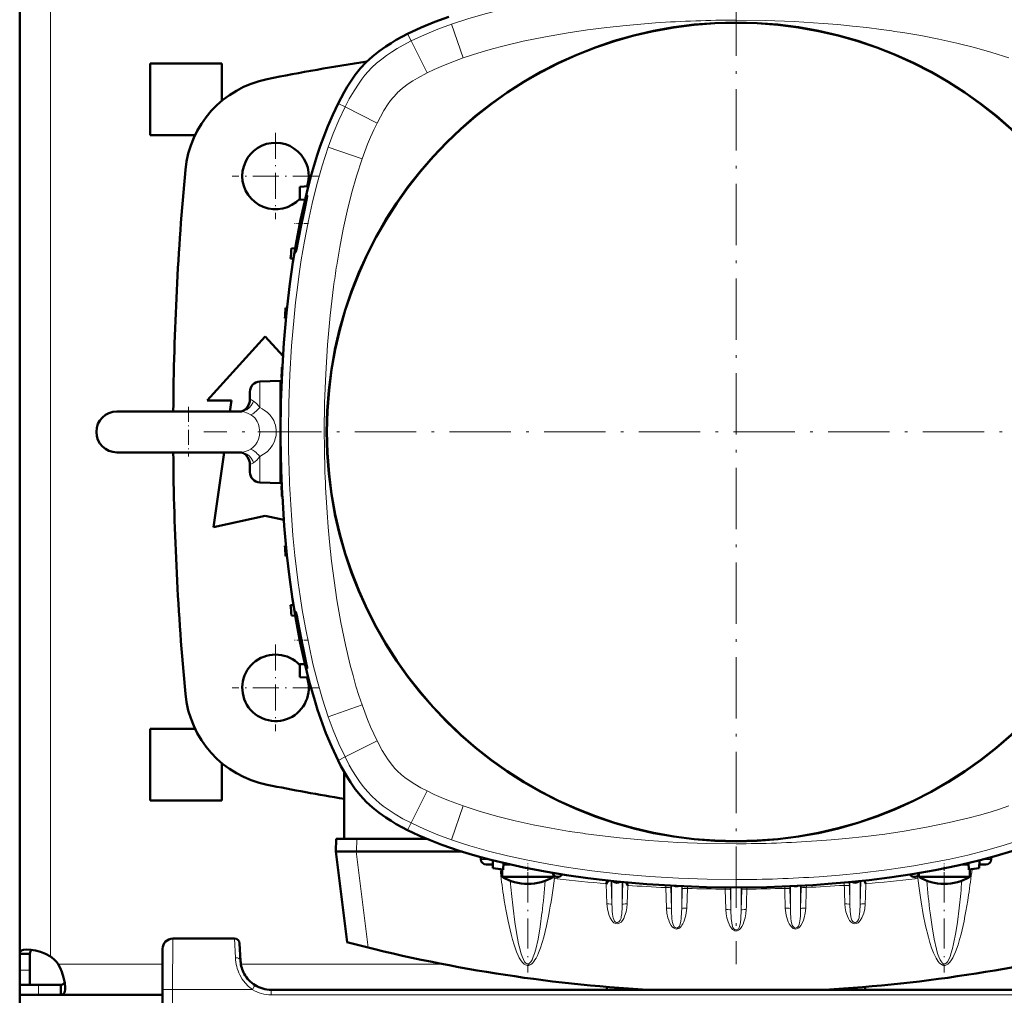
# Model space of a CAD drawing. Extents: x -1351 to 1763, y -1300 to 640.
# Tile 5 of 90: x -338 to -146, y -1127 to -937. Entities that reach past the tile are written whole.
import ezdxf

# ---------------------------------------------------------------- set-up
doc = ezdxf.new("R2010")
doc.units = 0
doc.linetypes.add('DASHDOT', pattern=[18.5, 12, -3, 0.5, -3])

msp = doc.modelspace()

# ---------------------------------------------------------------- linework, layer by layer
at = {"color": 7, "linetype": 'DASHDOT', "lineweight": 18}
for p, q in [((-198.41, -913.33), (-198.41, -1121.33)), ((-94.41, -1017.33), (-302.41, -1017.33))]:
    msp.add_line(p, q, dxfattribs=at)
at = {"color": 7, "lineweight": 50}
for p, q in [((-338.4, -915.36), (-338.4, -1017.33)), ((-312.9, -959.33), (-312.9, -945.33)), ((-298.9, -945.33), (-312.9, -945.33)), ((-298.9, -945.33), (-298.9, -952.63)), ((-304.12, -959.33), (-312.9, -959.33)), ((-281.99, -969.34), (-283.66, -969.43)), ((-283.66, -971.93), (-283.66, -969.43)), ((-282.65, -971.98), (-283.66, -971.93)), ((-283.6, -976.66), (-283.6, -976.63)), ((-283.12, -975.77), (-283.3, -976.63)), ((-284.55, -981.43), (-285.25, -981.46)), ((-284.89, -983.48), (-285.49, -983.46)), ((-286.42, -993.08), (-286.15, -993.07)), ((-286.35, -995.09), (-286.58, -995.08)), ((-301.77, -1011.21), (-290.4, -998.71)), ((-290.4, -998.71), (-286.94, -1002.5)), ((-287.07, -1004.71), (-287.14, -1004.71)), ((-291.48, -1007.47), (-287.41, -1007.33)), ((-287.41, -1007.33), (-287.41, -1017.24)), ((-287.17, -1006.71), (-287.22, -1006.71)), ((-293.41, -1009.47), (-293.41, -1010.14)), ((-293.41, -1010.14), (-293.41, -1010.93)), ((-297.02, -1011.21), (-301.77, -1011.21)), ((-297.32, -1013.33), (-297.02, -1011.21)), ((-287.41, -1011.33), (-287.33, -1011.33)), ((-319.41, -1013.33), (-298.69, -1013.33)), ((-312.12, -1013.33), (-319.41, -1013.33)), ((-295.22, -1013.33), (-312.12, -1013.33)), ((-298.69, -1013.33), (-295.22, -1013.33)), ((-338.4, -1119.3), (-338.4, -1017.33)), ((-287.41, -1017.42), (-287.41, -1027.33)), ((-319.41, -1021.33), (-298.69, -1021.33)), ((-300.52, -1035.96), (-298.46, -1021.33)), ((-298.69, -1021.33), (-295.22, -1021.33)), ((-287.41, -1023.33), (-287.33, -1023.33)), ((-293.41, -1023.74), (-293.41, -1025.19)), ((-287.41, -1027.33), (-291.48, -1027.19)), ((-287.17, -1027.96), (-287.22, -1027.96)), ((-287.07, -1029.96), (-287.14, -1029.96)), ((-290.4, -1033.71), (-300.52, -1035.96)), ((-286.78, -1034.51), (-290.4, -1033.71)), ((-286.35, -1039.57), (-286.58, -1039.58)), ((-286.15, -1041.59), (-286.42, -1041.58)), ((-284.89, -1051.19), (-285.49, -1051.21)), ((-284.55, -1053.23), (-285.25, -1053.21)), ((-283.42, -1058.87), (-283.6, -1058.03)), ((-283.31, -1058), (-283.3, -1058.03)), ((-282.65, -1062.68), (-283.66, -1062.73)), ((-283.66, -1065.23), (-283.66, -1062.73)), ((-281.99, -1065.32), (-283.66, -1065.23)), ((-304.12, -1075.33), (-312.9, -1075.33)), ((-312.9, -1089.33), (-312.9, -1075.33)), ((-298.9, -1082.03), (-298.9, -1089.33)), ((-274.97, -1096.83), (-274.97, -1083.8)), ((-298.9, -1089.33), (-312.9, -1089.33)), ((-276.54, -1096.83), (-276.61, -1099.33)), ((-274.97, -1096.83), (-276.54, -1096.83)), ((-273.33, -1096.83), (-274.97, -1096.83)), ((-272.54, -1096.83), (-273.33, -1096.83)), ((-272.54, -1096.83), (-258.85, -1096.83)), ((-274.43, -1117.04), (-276.61, -1099.33)), ((-276.61, -1099.33), (-272.64, -1099.33)), ((-272.61, -1099.33), (-272.64, -1099.33)), ((-272.61, -1099.33), (-251.96, -1099.33)), ((-248.27, -1100.42), (-248.29, -1100.86)), ((-148.54, -1100.42), (-148.52, -1100.86)), ((-247.21, -1101.83), (-245.93, -1101.83)), ((-245.96, -1101.03), (-245.91, -1102.55)), ((-243.91, -1102.86), (-243.86, -1101.55)), ((-243.87, -1101.83), (-243.72, -1101.83)), ((-243.72, -1101.83), (-243.49, -1101.83)), ((-243.49, -1101.83), (-243.44, -1101.83)), ((-242.64, -1101.83), (-243.44, -1101.83)), ((-153.38, -1101.83), (-154.18, -1101.83)), ((-153.1, -1101.83), (-153.38, -1101.83)), ((-153.1, -1101.83), (-152.94, -1101.83)), ((-152.91, -1102.86), (-152.95, -1101.55)), ((-150.91, -1102.55), (-150.85, -1101.03)), ((-150.88, -1101.83), (-149.61, -1101.83)), ((-244.11, -1104.29), (-244.11, -1102.83)), ((-243.49, -1104.29), (-244.11, -1104.29)), ((-236.71, -1104.29), (-243.49, -1104.29)), ((-234.11, -1104.29), (-236.71, -1104.29)), ((-234.11, -1104.29), (-234.11, -1103.84)), ((-162.71, -1104.29), (-162.71, -1103.84)), ((-162.09, -1104.29), (-162.71, -1104.29)), ((-162.09, -1104.29), (-155.31, -1104.29)), ((-155.31, -1104.29), (-152.71, -1104.29)), ((-152.71, -1104.29), (-152.71, -1102.83)), ((-223.42, -1104.99), (-223.77, -1105.6)), ((-219.85, -1105.35), (-219.55, -1105.92)), ((-173.39, -1104.99), (-173.04, -1105.6)), ((-296.42, -1116.33), (-308.48, -1116.33)), ((-295.24, -1120.65), (-295.42, -1117.28)), ((-338.4, -1119.3), (-336.4, -1119.3)), ((-338.4, -1122.47), (-338.4, -1119.3)), ((-336.4, -1122.47), (-336.4, -1119.3)), ((-310.48, -1118.32), (-310.52, -1126.28)), ((-295.24, -1120.73), (-295.24, -1120.65)), ((-338.4, -1125.33), (-338.4, -1122.47)), ((-336.4, -1125.33), (-336.4, -1122.47)), ((-338.4, -1125.33), (-336.4, -1125.33)), ((-334.7, -1125.33), (-338.4, -1125.33)), ((-338.4, -1127.33), (-338.4, -1125.33)), ((-330.37, -1125.33), (-334.7, -1125.33)), ((-330.37, -1127.33), (-330.37, -1125.33)), ((-338.4, -1127.33), (-338.4, -1131.33)), ((-334.7, -1127.33), (-338.4, -1127.33)), ((-330.37, -1127.33), (-334.7, -1127.33)), ((-310.53, -1127.33), (-330.37, -1127.33)), ((-310.9, -1198.33), (-310.52, -1126.28)), ((-107.55, -1126.33), (-289.25, -1126.33)), ((-276.41, -1126.33), (-276.4, -1126.33)), ((-274.4, -1126.33), (-273.4, -1126.33)), ((-274.4, -1126.33), (-273.4, -1126.33)), ((-273.4, -1126.33), (-134.4, -1126.33)), ((-223.65, -1126.33), (-223.65, -1125.77)), ((-223.64, -1126.33), (-223.64, -1125.77)), ((-216.57, -1126.33), (-216.57, -1126.28)), ((-215.92, -1126.33), (-215.92, -1126.32)), ((-180.87, -1126.33), (-180.87, -1126.32)), ((-180.22, -1126.33), (-180.22, -1126.28)), ((-173.15, -1126.33), (-173.15, -1125.77)), ((-173.15, -1126.33), (-173.15, -1125.77))]:
    msp.add_line(p, q, dxfattribs=at)
at = {"color": 7, "lineweight": 18}
for p, q in [((-332.4, -914.87), (-332.4, -1017.33)), ((-251.74, -944.26), (-254.04, -937.65)), ((-261.9, -940.92), (-262.6, -939.55)), ((-258.77, -947.18), (-261.9, -940.92)), ((-269.64, -946.21), (-269.58, -946.15)), ((-264.65, -951.12), (-264.64, -951.1)), ((-276.19, -953.14), (-274.82, -953.83)), ((-268.56, -956.97), (-274.82, -953.83)), ((-271.48, -964), (-278.09, -961.7)), ((-291.48, -1007.47), (-291.48, -1008.32)), ((-291.48, -1008.32), (-291.48, -1012.56)), ((-295.22, -1013.33), (-295.23, -1013.33)), ((-332.4, -1119.8), (-332.4, -1017.33)), ((-291.48, -1022.1), (-291.48, -1027.19)), ((-271.48, -1070.67), (-278.09, -1072.97)), ((-268.56, -1077.7), (-274.82, -1080.83)), ((-276.19, -1081.52), (-274.82, -1080.83)), ((-264.62, -1083.58), (-264.64, -1083.56)), ((-269.53, -1088.56), (-269.58, -1088.51)), ((-258.77, -1087.48), (-261.9, -1093.74)), ((-251.74, -1090.41), (-254.04, -1097.02)), ((-261.9, -1093.74), (-262.6, -1095.12)), ((-272.54, -1096.83), (-272.61, -1099.33)), ((-270.33, -1118.08), (-272.64, -1099.33)), ((-248.29, -1100.86), (-246.63, -1100.86)), ((-150.18, -1100.86), (-148.52, -1100.86)), ((-233.8, -1104.14), (-233.9, -1104.54)), ((-233.35, -1104.29), (-233.39, -1104.63)), ((-163.47, -1104.29), (-163.43, -1104.63)), ((-163.01, -1104.14), (-162.91, -1104.54)), ((-223.77, -1105.6), (-223.65, -1109.55)), ((-222.79, -1105.06), (-222.66, -1109.64)), ((-222.66, -1105.07), (-222.66, -1109.64)), ((-220.66, -1105.28), (-220.66, -1109.64)), ((-220.66, -1109.64), (-220.53, -1105.29)), ((-219.66, -1109.55), (-219.55, -1105.92)), ((-212.15, -1105.94), (-212.15, -1106.35)), ((-212.15, -1106.35), (-212.03, -1110.38)), ((-211.16, -1105.99), (-211.15, -1106.44)), ((-211.03, -1106), (-211.03, -1110.47)), ((-209.03, -1106.1), (-209.03, -1110.47)), ((-208.92, -1106.6), (-208.91, -1106.1)), ((-207.92, -1106.52), (-207.91, -1106.14)), ((-200.52, -1106.32), (-200.52, -1106.66)), ((-199.53, -1106.33), (-199.52, -1106.75)), ((-199.41, -1106.33), (-199.41, -1110.74)), ((-197.41, -1106.33), (-197.41, -1110.74)), ((-197.28, -1106.33), (-197.29, -1106.75)), ((-196.29, -1106.32), (-196.29, -1106.66)), ((-188.89, -1106.52), (-188.9, -1106.14)), ((-187.89, -1106.6), (-187.9, -1106.1)), ((-187.78, -1106.1), (-187.78, -1110.47)), ((-185.78, -1106), (-185.78, -1110.47)), ((-185.66, -1105.99), (-185.67, -1106.44)), ((-184.67, -1105.94), (-184.67, -1106.35)), ((-177.26, -1105.92), (-177.28, -1105.38)), ((-176.16, -1109.64), (-176.26, -1106.01)), ((-176.16, -1105.28), (-176.16, -1109.64)), ((-174.02, -1105.06), (-174.16, -1109.64)), ((-174.16, -1105.07), (-174.16, -1109.64)), ((-211.15, -1106.44), (-211.03, -1110.47)), ((-209.03, -1110.47), (-208.92, -1106.6)), ((-208.03, -1110.38), (-207.92, -1106.52)), ((-200.52, -1106.66), (-200.4, -1110.66)), ((-199.52, -1106.75), (-199.41, -1110.74)), ((-197.29, -1106.75), (-197.41, -1110.74)), ((-187.78, -1110.47), (-187.89, -1106.6)), ((-185.67, -1106.44), (-185.78, -1110.47)), ((-308.48, -1116.33), (-308.52, -1126.28)), ((-296.42, -1116.33), (-296.24, -1120.07)), ((-310.5, -1121.33), (-330.86, -1121.33)), ((-255.59, -1121.33), (-295.17, -1121.33)), ((-338.4, -1122.47), (-336.4, -1122.47)), ((-334.7, -1127.33), (-334.7, -1125.33)), ((-292.41, -1125.43), (-292.56, -1125.68)), ((-308.52, -1126.28), (-308.9, -1198.33)), ((-292.93, -1126.28), (-308.52, -1126.28)), ((-292.56, -1125.68), (-292.93, -1126.28)), ((-289.25, -1127.33), (-289.25, -1126.33)), ((-289.24, -1126.33), (-289.25, -1126.33)), ((-107.55, -1127.33), (-289.25, -1127.33))]:
    msp.add_line(p, q, dxfattribs=at)
at = {"color": 7, "linetype": 'DASHDOT', "lineweight": 18, "ltscale": 0.422501}
for p, q in [((-288.4, -958.88), (-288.4, -975.78)), ((-279.95, -967.33), (-296.85, -967.33)), ((-279.95, -1067.33), (-296.85, -1067.33))]:
    msp.add_line(p, q, dxfattribs=at)
at = {"color": 7, "linetype": 'DASHDOT', "lineweight": 18, "ltscale": 0.06957}
msp.add_line((-281.94, -976.63), (-284.72, -976.63), dxfattribs=at)
at = {"color": 7, "linetype": 'DASHDOT', "lineweight": 18, "ltscale": 0.242284}
msp.add_line((-305.41, -1012.45), (-305.41, -1022.14), dxfattribs=at)
at = {"color": 7, "linetype": 'DASHDOT', "lineweight": 18, "ltscale": 0.124351}
msp.add_line((-291.89, -1017.33), (-286.92, -1017.33), dxfattribs=at)
at = {"color": 7, "linetype": 'DASHDOT', "lineweight": 18, "ltscale": 0.068916}
msp.add_line((-281.99, -1058.03), (-284.74, -1058.03), dxfattribs=at)
at = {"color": 7, "linetype": 'DASHDOT', "lineweight": 18, "ltscale": 0.422498}
msp.add_line((-288.4, -1058.88), (-288.4, -1075.78), dxfattribs=at)
at = {"color": 7, "linetype": 'DASHDOT', "lineweight": 18, "ltscale": 0.073834}
msp.add_line((-239.11, -1104.54), (-239.11, -1101.59), dxfattribs=at)
at = {"color": 7, "linetype": 'DASHDOT', "lineweight": 18, "ltscale": 0.073831}
msp.add_line((-157.71, -1104.54), (-157.71, -1101.59), dxfattribs=at)
at = {"color": 7, "linetype": 'DASHDOT', "lineweight": 18, "ltscale": 0.487851}
msp.add_line((-239.11, -1103.4), (-239.11, -1122.92), dxfattribs=at)
at = {"color": 7, "linetype": 'DASHDOT', "lineweight": 18, "ltscale": 0.487872}
msp.add_line((-157.71, -1103.4), (-157.71, -1122.92), dxfattribs=at)
at = {"color": 7, "lineweight": 18}
for points in [[(-254.04, -937.65), (-250.62, -936.53), (-247.17, -935.54), (-243.7, -934.66), (-240.2, -933.88), (-236.69, -933.18), (-233.17, -932.56), (-230.53, -932.15), (-227.88, -931.77), (-222.57, -931.13), (-218.62, -930.75), (-214.66, -930.43)], [(-198.41, -936.87), (-192.73, -936.94), (-187.05, -937.15), (-181.38, -937.5), (-178.5, -937.74), (-175.62, -938.02), (-172.85, -938.33), (-170.08, -938.68)], [(-261.9, -940.92), (-259.32, -939.71), (-256.7, -938.63), (-254.04, -937.65)], [(-251.74, -944.26), (-249.9, -943.64), (-248.05, -943.06), (-246.02, -942.48), (-243.97, -941.93), (-240.03, -941), (-235.64, -940.1), (-231.23, -939.33), (-227.46, -938.77), (-223.67, -938.29), (-219.87, -937.89), (-217.02, -937.63), (-214.17, -937.41)], [(-165.83, -939.3), (-162.3, -939.89), (-158.78, -940.57), (-155.27, -941.34), (-151.84, -942.2), (-148.44, -943.16), (-145.07, -944.26)], [(-269.58, -946.15), (-268.64, -945.28), (-267.66, -944.47), (-266.7, -943.76), (-265.72, -943.1), (-264.61, -942.41), (-263.48, -941.76), (-261.9, -940.92)], [(-258.77, -947.18), (-257.4, -946.52), (-256.01, -945.9), (-254.61, -945.32), (-251.74, -944.26)], [(-274.82, -953.83), (-273.98, -952.24), (-273.06, -950.69), (-272.07, -949.16), (-271.51, -948.4), (-270.92, -947.64), (-270.3, -946.91), (-269.64, -946.21)], [(-262.45, -949.33), (-261.56, -948.74), (-260.65, -948.19), (-258.77, -947.18)], [(-264.64, -951.1), (-264.13, -950.63), (-263.6, -950.18), (-262.45, -949.33)], [(-268.56, -956.97), (-267.92, -955.74), (-267.23, -954.55), (-266.37, -953.23), (-265.91, -952.59), (-265.42, -951.97), (-264.65, -951.12)], [(-278.09, -961.7), (-277.11, -959.04), (-276.03, -956.42), (-274.82, -953.83)], [(-271.48, -964), (-270.42, -961.13), (-269.84, -959.72), (-269.22, -958.33), (-268.56, -956.97)], [(-285.87, -1017.33), (-285.8, -1011.72), (-285.6, -1006.11), (-285.26, -1000.5), (-284.78, -994.9), (-284.48, -992.01), (-284.13, -989.13), (-283.77, -986.43), (-283.36, -983.73), (-282.74, -980.03), (-282.03, -976.34), (-281.22, -972.67), (-280.31, -968.98), (-279.27, -965.33), (-278.7, -963.51), (-278.09, -961.7)], [(-276.44, -984.76), (-275.84, -981.22), (-275.17, -977.7), (-274.4, -974.2), (-273.54, -970.76), (-272.58, -967.36), (-271.48, -964)], [(-278.87, -1017.33), (-278.8, -1011.65), (-278.59, -1005.98), (-278.24, -1000.31), (-278, -997.42), (-277.72, -994.55), (-277.41, -991.77), (-277.06, -989.01)], [(-295.22, -1013.33), (-294.8, -1013.29), (-294.4, -1013.17), (-294.02, -1012.98), (-293.57, -1012.63), (-293.17, -1012.19), (-292.85, -1011.67), (-292.68, -1011.31)], [(-292.68, -1011.31), (-293.13, -1011.08), (-293.33, -1011.03), (-293.38, -1011.01), (-293.4, -1010.97), (-293.41, -1010.93)], [(-292.68, -1011.31), (-292.13, -1011.77), (-291.61, -1012.38), (-291.48, -1012.56)], [(-295.22, -1013.33), (-294.91, -1013.36), (-294.58, -1013.42), (-293.91, -1013.66), (-293.25, -1013.98)], [(-291.5, -1017.33), (-291.57, -1016.5), (-291.67, -1016.08), (-291.8, -1015.68), (-291.96, -1015.32), (-292.16, -1014.99), (-292.47, -1014.59), (-292.84, -1014.26), (-293.25, -1013.98)], [(-289, -1014.71), (-289.45, -1014.08), (-289.99, -1013.53), (-290.6, -1013.06), (-291.03, -1012.79), (-291.48, -1012.56)], [(-293.25, -1020.69), (-292.74, -1020.33), (-292.3, -1019.87), (-291.96, -1019.33), (-291.7, -1018.71), (-291.55, -1018.03), (-291.5, -1017.33)], [(-291.48, -1022.1), (-290.73, -1021.7), (-290.05, -1021.19), (-289.46, -1020.59), (-288.98, -1019.92), (-288.61, -1019.17), (-288.38, -1018.37)], [(-293.25, -1020.69), (-293.78, -1020.95), (-294.31, -1021.16), (-294.78, -1021.29), (-295.22, -1021.33)], [(-295.22, -1021.33), (-294.91, -1021.35), (-294.6, -1021.42), (-294.3, -1021.53), (-294.02, -1021.68), (-293.56, -1022.03), (-293.17, -1022.47), (-292.85, -1022.99), (-292.68, -1023.35)], [(-292.68, -1023.35), (-293.13, -1023.58), (-293.35, -1023.64), (-293.41, -1023.74)], [(-291.48, -1022.1), (-291.76, -1022.48), (-292.06, -1022.83), (-292.37, -1023.12), (-292.68, -1023.35)], [(-271.48, -1070.67), (-272.1, -1068.83), (-272.68, -1066.98), (-273.26, -1064.94), (-273.81, -1062.9), (-274.74, -1058.95), (-275.64, -1054.57), (-276.41, -1050.16), (-276.97, -1046.38), (-277.45, -1042.6), (-277.85, -1038.8), (-278.11, -1035.95), (-278.32, -1033.09)], [(-278.09, -1072.97), (-279.21, -1069.55), (-280.2, -1066.1), (-281.08, -1062.62), (-281.86, -1059.13), (-282.56, -1055.62), (-283.18, -1052.1), (-283.59, -1049.45), (-283.97, -1046.81), (-284.61, -1041.5), (-284.99, -1037.54), (-285.3, -1033.58)], [(-268.56, -1077.7), (-269.22, -1076.33), (-269.84, -1074.94), (-270.42, -1073.53), (-271.48, -1070.67)], [(-274.82, -1080.83), (-276.03, -1078.25), (-277.11, -1075.63), (-278.09, -1072.97)], [(-266.41, -1081.38), (-267, -1080.49), (-267.55, -1079.58), (-268.56, -1077.7)], [(-269.58, -1088.51), (-270.46, -1087.57), (-271.27, -1086.59), (-271.98, -1085.63), (-272.64, -1084.65), (-273.33, -1083.54), (-273.98, -1082.41), (-274.82, -1080.83)], [(-264.64, -1083.56), (-265.11, -1083.06), (-265.56, -1082.53), (-266.41, -1081.38)], [(-258.77, -1087.48), (-259.99, -1086.84), (-261.19, -1086.15), (-262.51, -1085.3), (-263.15, -1084.84), (-263.77, -1084.35), (-264.62, -1083.58)], [(-261.9, -1093.74), (-263.5, -1092.9), (-265.05, -1091.99), (-266.57, -1090.99), (-267.34, -1090.44), (-268.1, -1089.85), (-268.83, -1089.22), (-269.53, -1088.56)], [(-251.74, -1090.41), (-254.61, -1089.34), (-256.02, -1088.76), (-257.41, -1088.14), (-258.77, -1087.48)], [(-230.98, -1095.37), (-234.52, -1094.77), (-238.03, -1094.09), (-241.54, -1093.32), (-244.97, -1092.47), (-248.38, -1091.5), (-251.74, -1090.41)], [(-145.07, -1090.41), (-146.91, -1091.03), (-148.76, -1091.6), (-150.8, -1092.19), (-152.84, -1092.73), (-156.79, -1093.67), (-161.17, -1094.56), (-165.58, -1095.33), (-169.36, -1095.89), (-173.14, -1096.37), (-176.94, -1096.78), (-179.79, -1097.03), (-182.64, -1097.25)], [(-254.04, -1097.02), (-256.7, -1096.04), (-259.32, -1094.95), (-261.9, -1093.74)], [(-198.41, -1097.79), (-204.09, -1097.72), (-209.76, -1097.52), (-215.43, -1097.16), (-218.32, -1096.92), (-221.19, -1096.64), (-223.97, -1096.33), (-226.73, -1095.99)], [(-198.41, -1104.79), (-204.02, -1104.72), (-209.63, -1104.53), (-215.24, -1104.19), (-220.84, -1103.71), (-223.73, -1103.4), (-226.61, -1103.06), (-229.31, -1102.69), (-232.01, -1102.29), (-235.71, -1101.67), (-239.4, -1100.95), (-243.07, -1100.15), (-246.76, -1099.23), (-250.41, -1098.2), (-252.23, -1097.63), (-254.04, -1097.02)], [(-142.77, -1097.02), (-146.19, -1098.13), (-149.64, -1099.12), (-153.12, -1100), (-156.61, -1100.79), (-160.12, -1101.48), (-163.64, -1102.1), (-166.28, -1102.52), (-168.93, -1102.89), (-174.24, -1103.53), (-178.2, -1103.92), (-182.16, -1104.23)], [(-211.15, -1106.44), (-211.15, -1106.43), (-211.17, -1106.42), (-211.27, -1106.39), (-211.42, -1106.37), (-212.15, -1106.35)], [(-185.67, -1106.44), (-185.66, -1106.43), (-185.65, -1106.42), (-185.55, -1106.39), (-185.39, -1106.37), (-184.67, -1106.35)], [(-176.26, -1106.01), (-176.27, -1106), (-176.28, -1105.99), (-176.38, -1105.96), (-176.58, -1105.94), (-177.26, -1105.92)], [(-242.3, -1107.5), (-241.99, -1110.4), (-241.65, -1113.09), (-241.33, -1115.15)], [(-208.92, -1106.6), (-208.92, -1106.6), (-208.9, -1106.59), (-208.8, -1106.55), (-208.6, -1106.53), (-207.92, -1106.52)], [(-199.52, -1106.75), (-199.53, -1106.74), (-199.54, -1106.73), (-199.65, -1106.7), (-199.85, -1106.67), (-200.52, -1106.66)], [(-197.29, -1106.75), (-197.29, -1106.74), (-197.27, -1106.73), (-197.16, -1106.7), (-196.96, -1106.67), (-196.29, -1106.66)], [(-187.89, -1106.6), (-187.9, -1106.6), (-187.91, -1106.59), (-188.01, -1106.55), (-188.21, -1106.53), (-188.89, -1106.52)], [(-154.51, -1107.5), (-154.82, -1110.4), (-155.16, -1113.09), (-155.48, -1115.15)], [(-222.66, -1109.64), (-222.66, -1109.63), (-222.67, -1109.62), (-222.74, -1109.6), (-222.88, -1109.57), (-223.26, -1109.55), (-223.65, -1109.55)], [(-223.65, -1109.55), (-223.56, -1110.48), (-223.35, -1111.38), (-223.2, -1111.81), (-223.02, -1112.24), (-222.69, -1112.79), (-222.49, -1113.02), (-222.26, -1113.23), (-221.96, -1113.38), (-221.63, -1113.43), (-221.43, -1113.4), (-221.23, -1113.33), (-220.89, -1113.09), (-220.6, -1112.76), (-220.36, -1112.37), (-220.18, -1111.97), (-219.88, -1111.09), (-219.73, -1110.33), (-219.66, -1109.55)], [(-220.66, -1109.64), (-220.65, -1109.63), (-220.64, -1109.62), (-220.57, -1109.6), (-220.43, -1109.57), (-220.05, -1109.55), (-219.66, -1109.55)], [(-176.16, -1109.64), (-176.16, -1109.63), (-176.17, -1109.62), (-176.24, -1109.6), (-176.38, -1109.57), (-176.76, -1109.55), (-177.15, -1109.55)], [(-173.16, -1109.55), (-173.25, -1110.48), (-173.46, -1111.38), (-173.61, -1111.81), (-173.8, -1112.24), (-174.12, -1112.79), (-174.32, -1113.02), (-174.56, -1113.23), (-174.85, -1113.38), (-175.18, -1113.43), (-175.38, -1113.4), (-175.58, -1113.33), (-175.92, -1113.09), (-176.22, -1112.76), (-176.45, -1112.37), (-176.64, -1111.97), (-176.93, -1111.09), (-177.08, -1110.33), (-177.15, -1109.55)], [(-174.16, -1109.64), (-174.15, -1109.63), (-174.12, -1109.61), (-174.01, -1109.58), (-173.83, -1109.56), (-173.16, -1109.55)], [(-238.78, -1121.51), (-238.54, -1121.4), (-238.33, -1121.25), (-238.12, -1121.04), (-237.93, -1120.81), (-237.7, -1120.48), (-237.49, -1120.13), (-237.24, -1119.64), (-237.01, -1119.14), (-236.63, -1118.13), (-236.29, -1117.1), (-236, -1116.07), (-235.45, -1113.84), (-235, -1111.59)], [(-238.52, -1120.89), (-238.27, -1120.47), (-238.03, -1119.91), (-237.78, -1119.22), (-237.55, -1118.39), (-237.11, -1116.42), (-236.7, -1114.05), (-236.33, -1111.3)], [(-222.56, -1111.52), (-222.49, -1112.01), (-222.44, -1112.26), (-222.32, -1112.62)], [(-221.05, -1112.74), (-220.89, -1112.34), (-220.83, -1112.05), (-220.75, -1111.49)], [(-212.03, -1110.38), (-211.93, -1111.34), (-211.72, -1112.28), (-211.57, -1112.73), (-211.39, -1113.18), (-211.08, -1113.75), (-210.89, -1114), (-210.66, -1114.22), (-210.39, -1114.38), (-210.11, -1114.46), (-209.83, -1114.44), (-209.57, -1114.34), (-209.35, -1114.18), (-209.15, -1113.98), (-208.97, -1113.72), (-208.8, -1113.45), (-208.62, -1113.07), (-208.47, -1112.67), (-208.21, -1111.75), (-208.06, -1110.81), (-208.03, -1110.38)], [(-211.03, -1110.47), (-211.04, -1110.46), (-211.07, -1110.44), (-211.27, -1110.4), (-211.91, -1110.38), (-212.03, -1110.38)], [(-209.94, -1114.26), (-209.76, -1114.18), (-209.6, -1114.05), (-209.47, -1113.87), (-209.37, -1113.68), (-209.24, -1113.24), (-209.19, -1112.95), (-209.12, -1112.38), (-209.05, -1111.19), (-209.03, -1110.47)], [(-209.03, -1110.47), (-209.03, -1110.46), (-209.02, -1110.45), (-208.95, -1110.43), (-208.81, -1110.4), (-208.43, -1110.38), (-208.03, -1110.38)], [(-199.41, -1110.74), (-199.41, -1110.74), (-199.42, -1110.73), (-199.49, -1110.7), (-199.63, -1110.68), (-200.01, -1110.66), (-200.4, -1110.66)], [(-200.4, -1110.66), (-200.33, -1111.47), (-200.18, -1112.26), (-199.95, -1113.04), (-199.77, -1113.49), (-199.54, -1113.94), (-199.26, -1114.35), (-199.08, -1114.54), (-198.87, -1114.69), (-198.65, -1114.79), (-198.41, -1114.82)], [(-199.41, -1110.74), (-199.34, -1112.39), (-199.26, -1113.25), (-199.17, -1113.7), (-199.02, -1114.13), (-198.86, -1114.39), (-198.65, -1114.57), (-198.41, -1114.64)], [(-196.41, -1110.66), (-196.48, -1111.47), (-196.63, -1112.26), (-196.86, -1113.04), (-197.04, -1113.49), (-197.27, -1113.94), (-197.56, -1114.35), (-197.74, -1114.54), (-197.94, -1114.69), (-198.17, -1114.79), (-198.41, -1114.82)], [(-197.41, -1110.74), (-197.47, -1112.39), (-197.55, -1113.25), (-197.64, -1113.7), (-197.79, -1114.13), (-197.95, -1114.39), (-198.17, -1114.57), (-198.41, -1114.64)], [(-197.41, -1110.74), (-197.4, -1110.74), (-197.39, -1110.73), (-197.32, -1110.7), (-197.18, -1110.68), (-196.8, -1110.66), (-196.41, -1110.66)], [(-187.78, -1110.47), (-187.79, -1110.46), (-187.82, -1110.44), (-188.02, -1110.4), (-188.66, -1110.38), (-188.78, -1110.38)], [(-184.78, -1110.38), (-184.88, -1111.34), (-185.09, -1112.28), (-185.24, -1112.73), (-185.42, -1113.18), (-185.74, -1113.75), (-185.93, -1114), (-186.15, -1114.22), (-186.42, -1114.38), (-186.7, -1114.46), (-186.99, -1114.44), (-187.24, -1114.34), (-187.47, -1114.18), (-187.66, -1113.98), (-187.85, -1113.72), (-188.01, -1113.45), (-188.19, -1113.07), (-188.34, -1112.67), (-188.61, -1111.75), (-188.75, -1110.81), (-188.78, -1110.38)], [(-186.87, -1114.26), (-187.06, -1114.18), (-187.21, -1114.05), (-187.34, -1113.87), (-187.44, -1113.68), (-187.57, -1113.24), (-187.63, -1112.95), (-187.69, -1112.38), (-187.76, -1111.19), (-187.78, -1110.47)], [(-185.78, -1110.47), (-185.78, -1110.46), (-185.77, -1110.45), (-185.7, -1110.43), (-185.56, -1110.4), (-185.18, -1110.38), (-184.78, -1110.38)], [(-175.77, -1112.74), (-175.92, -1112.34), (-175.98, -1112.05), (-176.06, -1111.49)], [(-174.26, -1111.52), (-174.32, -1112.01), (-174.38, -1112.26), (-174.49, -1112.62)], [(-158.04, -1121.51), (-158.27, -1121.4), (-158.48, -1121.25), (-158.69, -1121.04), (-158.88, -1120.81), (-159.12, -1120.48), (-159.32, -1120.13), (-159.58, -1119.64), (-159.8, -1119.14), (-160.19, -1118.13), (-160.52, -1117.1), (-160.82, -1116.07), (-161.36, -1113.84), (-161.82, -1111.59)], [(-158.29, -1120.89), (-158.54, -1120.47), (-158.79, -1119.91), (-159.03, -1119.22), (-159.26, -1118.39), (-159.7, -1116.42), (-160.11, -1114.05), (-160.48, -1111.3)], [(-222.32, -1112.62), (-222.17, -1112.9), (-221.95, -1113.1), (-221.74, -1113.19)], [(-221.74, -1113.19), (-221.58, -1113.19), (-221.42, -1113.14), (-221.24, -1113.01), (-221.05, -1112.74)], [(-210.94, -1112.41), (-210.88, -1112.93), (-210.83, -1113.2), (-210.72, -1113.59), (-210.59, -1113.88), (-210.49, -1114.01), (-210.33, -1114.16), (-210.13, -1114.25), (-209.94, -1114.26)], [(-185.87, -1112.41), (-185.93, -1112.93), (-185.98, -1113.2), (-186.09, -1113.59), (-186.23, -1113.88), (-186.32, -1114.01), (-186.49, -1114.16), (-186.68, -1114.25), (-186.87, -1114.26)], [(-175.07, -1113.19), (-175.23, -1113.19), (-175.39, -1113.14), (-175.57, -1113.01), (-175.77, -1112.74)], [(-174.49, -1112.62), (-174.65, -1112.9), (-174.86, -1113.1), (-175.07, -1113.19)], [(-242.38, -1115.44), (-242.1, -1116.5), (-241.78, -1117.55), (-241.28, -1118.94), (-240.98, -1119.62), (-240.76, -1120.07), (-240.5, -1120.5), (-240.2, -1120.91), (-240.01, -1121.13), (-239.79, -1121.32), (-239.54, -1121.47), (-239.24, -1121.56), (-238.93, -1121.56), (-238.78, -1121.51)], [(-241.33, -1115.15), (-240.91, -1117.34), (-240.69, -1118.28), (-240.46, -1119.11), (-240.22, -1119.82), (-239.97, -1120.41), (-239.72, -1120.85), (-239.47, -1121.13), (-239.3, -1121.24), (-239.13, -1121.28), (-238.96, -1121.26)], [(-154.43, -1115.44), (-154.72, -1116.5), (-155.03, -1117.55), (-155.53, -1118.94), (-155.83, -1119.62), (-156.06, -1120.07), (-156.31, -1120.5), (-156.61, -1120.91), (-156.8, -1121.13), (-157.02, -1121.32), (-157.28, -1121.47), (-157.57, -1121.56), (-157.89, -1121.56), (-158.04, -1121.51)], [(-155.48, -1115.15), (-155.9, -1117.34), (-156.12, -1118.28), (-156.35, -1119.11), (-156.59, -1119.82), (-156.84, -1120.41), (-157.1, -1120.85), (-157.35, -1121.13), (-157.52, -1121.24), (-157.68, -1121.28), (-157.85, -1121.26)], [(-238.96, -1121.26), (-238.74, -1121.13), (-238.52, -1120.89)], [(-157.85, -1121.26), (-158.07, -1121.13), (-158.29, -1120.89)], [(-295.39, -1123.41), (-294.92, -1124.23), (-294.34, -1125), (-293.68, -1125.69), (-292.93, -1126.28)], [(-310.52, -1126.28), (-310.52, -1126.28), (-310.5, -1126.28), (-310.3, -1126.28), (-308.52, -1126.28)]]:
    msp.add_lwpolyline(points, dxfattribs=at)
at = {"color": 7, "lineweight": 50}
for points in [[(-262.6, -939.55), (-259.96, -938.31), (-257.28, -937.2), (-254.55, -936.19)], [(-270.67, -945.06), (-269.46, -943.95), (-268.18, -942.93), (-266.84, -941.99), (-265.83, -941.34), (-264.8, -940.73), (-262.6, -939.55)], [(-276.19, -953.14), (-275.01, -950.94), (-274.4, -949.91), (-273.75, -948.9), (-272.81, -947.56), (-271.79, -946.28), (-270.67, -945.06)], [(-283.51, -975.89), (-282.57, -971.64), (-282.02, -969.41), (-281.42, -967.19), (-280.85, -965.21), (-280.24, -963.24), (-279.66, -961.52), (-279.05, -959.81), (-278.18, -957.56), (-277.23, -955.34), (-276.19, -953.14)], [(-283.6, -976.63), (-283.05, -974.13), (-282.56, -972.16), (-282.33, -971.38), (-282.26, -971.18), (-282.23, -971.13), (-282.23, -971.12), (-282.23, -971.12)], [(-282.23, -971.12), (-282.22, -971.12), (-282.22, -971.13), (-282.22, -971.13), (-282.22, -971.14), (-282.22, -971.16), (-282.22, -971.23), (-282.35, -971.99), (-282.81, -974.25), (-283.12, -975.77)], [(-287.41, -1017.33), (-287.34, -1011.52), (-287.13, -1005.72), (-286.77, -999.92), (-286.53, -996.98), (-286.25, -994.04), (-285.94, -991.2), (-285.59, -988.36), (-284.99, -984.19), (-284.31, -980.04), (-283.51, -975.89)], [(-284.47, -982.2), (-284.47, -982.2), (-284.47, -982.2), (-284.47, -982.19), (-284.48, -982.18), (-284.48, -982.13), (-284.43, -981.59), (-284.3, -980.59), (-283.94, -978.42), (-283.6, -976.66)], [(-283.3, -976.63), (-283.95, -979.9), (-284.3, -981.61), (-284.43, -982.13), (-284.46, -982.19), (-284.46, -982.2), (-284.46, -982.2), (-284.47, -982.2)], [(-295.22, -1013.33), (-295.04, -1013.31), (-294.64, -1013.16), (-294.2, -1012.84), (-293.85, -1012.43), (-293.59, -1011.93), (-293.44, -1011.38), (-293.41, -1010.93)], [(-295.22, -1013.33), (-295.03, -1013.31), (-294.63, -1013.15), (-294.23, -1012.87), (-293.87, -1012.47), (-293.61, -1011.97), (-293.45, -1011.41), (-293.43, -1011.26)], [(-295.22, -1021.33), (-295.04, -1021.36), (-294.64, -1021.51), (-294.2, -1021.83), (-293.85, -1022.23), (-293.59, -1022.73), (-293.44, -1023.29), (-293.41, -1023.74)], [(-279.55, -1073.48), (-280.17, -1071.64), (-280.75, -1069.79), (-281.81, -1066.06), (-282.74, -1062.3), (-283.56, -1058.51), (-284.37, -1054.26), (-285.08, -1049.99), (-285.67, -1045.71), (-286.17, -1041.41), (-286.46, -1038.54), (-286.7, -1035.66), (-287.07, -1029.91)], [(-283.6, -1058.03), (-284.07, -1055.51), (-284.38, -1053.51), (-284.48, -1052.59), (-284.47, -1052.48), (-284.47, -1052.47), (-284.47, -1052.47), (-284.47, -1052.47), (-284.47, -1052.47)], [(-284.47, -1052.47), (-284.46, -1052.47), (-284.46, -1052.47), (-284.46, -1052.48), (-284.42, -1052.56), (-284.27, -1053.21), (-284.04, -1054.29), (-283.31, -1058)], [(-283.3, -1058.03), (-282.79, -1060.53), (-282.39, -1062.51), (-282.24, -1063.28), (-282.22, -1063.49), (-282.22, -1063.52), (-282.22, -1063.53), (-282.22, -1063.54), (-282.22, -1063.54), (-282.23, -1063.54)], [(-282.23, -1063.54), (-282.23, -1063.54), (-282.23, -1063.54), (-282.23, -1063.54), (-282.24, -1063.53), (-282.29, -1063.42), (-282.55, -1062.53), (-282.98, -1060.84), (-283.42, -1058.87)], [(-276.19, -1081.52), (-277.43, -1078.89), (-278.54, -1076.2), (-279.55, -1073.48)], [(-270.67, -1089.6), (-271.79, -1088.39), (-272.81, -1087.1), (-273.75, -1085.76), (-274.4, -1084.75), (-275.62, -1082.63), (-276.19, -1081.52)], [(-262.6, -1095.12), (-264.8, -1093.94), (-265.83, -1093.32), (-266.84, -1092.68), (-268.18, -1091.74), (-269.46, -1090.72), (-270.67, -1089.6)], [(-239.85, -1102.44), (-244.1, -1101.49), (-246.33, -1100.94), (-248.55, -1100.35), (-250.53, -1099.77), (-252.5, -1099.16), (-254.22, -1098.59), (-255.93, -1097.98), (-258.18, -1097.11), (-260.4, -1096.16), (-262.6, -1095.12)], [(-134.22, -1095.12), (-136.59, -1096.24), (-139, -1097.26), (-141.44, -1098.18), (-144.49, -1099.22), (-147.58, -1100.15), (-150.68, -1100.99), (-152.87, -1101.53), (-155.08, -1102.03), (-159.51, -1102.94), (-163.97, -1103.72), (-168.43, -1104.38), (-172.41, -1104.88), (-176.4, -1105.3), (-180.39, -1105.65), (-183.39, -1105.86), (-186.39, -1106.03), (-192.4, -1106.26), (-198.41, -1106.33)], [(-198.41, -1106.33), (-204.21, -1106.26), (-210.02, -1106.05), (-215.82, -1105.7), (-218.76, -1105.46), (-221.7, -1105.18), (-224.54, -1104.87), (-227.38, -1104.51), (-231.55, -1103.92), (-235.7, -1103.23), (-239.85, -1102.44)], [(-336.98, -1118.45), (-337.63, -1118.51), (-337.89, -1118.59), (-338.09, -1118.7), (-338.25, -1118.83), (-338.35, -1119), (-338.4, -1119.3)], [(-332.4, -1119.8), (-333.35, -1119.32), (-334.32, -1118.94), (-335.29, -1118.67), (-336.21, -1118.51), (-336.98, -1118.45)], [(-335.96, -1118.54), (-336.21, -1118.71), (-336.35, -1118.96), (-336.4, -1119.3)], [(-329.52, -1125.91), (-329.6, -1124.97), (-329.82, -1123.91), (-330.17, -1122.8), (-330.49, -1122.06), (-330.86, -1121.33)], [(-330.37, -1125.33), (-330.03, -1125.29), (-329.78, -1125.14), (-329.61, -1124.9)], [(-330.37, -1127.33), (-330.18, -1127.31), (-330.02, -1127.26), (-329.88, -1127.16), (-329.76, -1127.03), (-329.67, -1126.85), (-329.6, -1126.64), (-329.54, -1126.3), (-329.52, -1125.91)]]:
    msp.add_lwpolyline(points, dxfattribs=at)
for radius in [80, 79.95]:
    msp.add_circle((-198.41, -1017.33), radius, dxfattribs=at)
at = {"color": 7, "lineweight": 18}
for centre, radius, start, end in [((-198.52, -1163.02), 226.15, 89.9722, 93.9686), ((-193.94, -1117.65), 180.55, 81.0447, 82.4071), ((-98.09, -1012.86), 180.55, 171.0447, 172.4071), ((-293.33, -1017.33), 5.07, 348.1443, 31.1892), ((-51.99, -1017.41), 233.88, 179.9802, 183.9642), ((-52.72, -1017.44), 226.15, 179.9722, 183.9686), ((-202.88, -917.01), 180.55, 261.0447, 262.4071), ((-198.3, -871.64), 226.15, 269.9722, 273.9686), ((-84.43, -1083.83), 161.22, 186.7462, 188.5467), ((-233.45, -1103.26), 1.35, 234.6002, 250.4746), ((-198.33, -870.91), 233.88, 269.9802, 273.9642), ((-163.37, -1103.26), 1.35, 289.5262, 305.3945), ((-312.39, -1083.83), 161.22, 351.4533, 353.2538), ((-41.4, -1087.98), 201.85, 184.8456, 185.5494), ((-398.5, -1091.57), 163.37, 353.0644, 355.2758), ((-198.41, -805.97), 300.7, 263.3195, 265.1616), ((-198.41, -805.97), 300.7, 265.9673, 267.3812), ((-134.84, -1104.78), 41.44, 180.7032, 181.6996), ((-163.95, -1100.16), 4.5, 276.6805, 283.2935), ((1.54, -1091.58), 163.22, 184.7279, 186.9413), ((-355.41, -1087.98), 201.85, 354.4506, 355.1544), ((-198.41, -805.97), 300.7, 268.1866, 269.5974), ((-201.48, -1109.48), 21.17, 180.4253, 185.5172), ((-242.44, -1109.45), 21.78, 354.6176, 359.5018), ((-154.37, -1109.45), 21.78, 180.4982, 185.3824), ((-195.33, -1109.48), 21.17, 354.4828, 359.5747), ((-185.07, -1110.24), 25.96, 180.4973, 184.7844), ((-211.74, -1110.24), 25.96, 355.2156, 359.5027), ((-287.79, -1119.69), 8.46, 182.6014, 206.0888), ((-237.72, -1120.52), 1.45, 210.6768, 223.1147), ((-159.09, -1120.52), 1.45, 316.8774, 329.3325), ((-289.25, -1120.32), 7.01, 238.2752, 269.9814)]:
    msp.add_arc(centre, radius, start, end, dxfattribs=at)
at = {"color": 7, "lineweight": 50}
for centre, radius, start, end in [((-198.4, -1407.33), 468, 98.8667, 101.2889), ((-286.1, -968), 20, 101.2889, 174.6592), ((-288.4, -967.33), 6.5, 341.8598, 180), ((241.6, -1017.33), 550, 174.6592, 179.5833), ((-288.4, -967.33), 6.5, 180, 316.8349), ((12.59, -1017.33), 300, 173.1319, 173.5165), ((12.59, -1017.33), 300, 175.3635, 175.7467), ((12.59, -1017.33), 300, 177.5881, 177.9704), ((-291.41, -1009.47), 2, 92, 180), ((-319.41, -1017.33), 4, 90, 180), ((-319.41, -1017.33), 4, 180, 270), ((12.59, -1017.33), 300, 179.809, 179.9807), ((-50.05, -1017.37), 237.36, 179.9919, 183.0285), ((12.59, -1017.33), 300, 180.0517, 180.191), ((241.6, -1017.33), 550, 180.4168, 185.3408), ((-291.41, -1025.19), 2, 180, 268), ((12.59, -1017.33), 300, 182.0297, 182.4119), ((12.59, -1017.33), 300, 184.2533, 184.6365), ((12.59, -1017.33), 300, 186.4835, 186.8681), ((-288.4, -1067.33), 6.5, 43.165, 18.1291), ((-286.1, -1066.66), 20, 185.3408, 258.7111), ((-198.4, -627.33), 468, 258.7111, 260.5833), ((-198.41, -806.33), 300, 260.8898, 261.2765), ((-239.11, -1095.63), 10, 240, 270), ((-239.11, -1095.63), 10, 270, 300), ((-233.27, -1103.29), 1, 191.0792, 330), ((-163.55, -1103.29), 1, 210, 348.9032), ((-157.71, -1095.63), 10, 240, 270), ((-157.71, -1095.63), 10, 270, 300), ((-198.41, -806.33), 300, 278.7235, 279.1102), ((-221.66, -1104.43), 1, 222.104, 306.2012), ((-210.03, -1105.11), 1, 247.3345, 287.0339), ((-198.41, -806.33), 300, 269.9974, 270.0028), ((-186.78, -1105.11), 1, 252.9833, 292.6624), ((-175.16, -1104.43), 1, 233.7818, 317.8806), ((-308.48, -1118.33), 2, 90, 179.7), ((-296.42, -1117.33), 1, 3, 90), ((-198.41, -826.83), 300, 255.32, 266.6919), ((-198.41, -826.83), 300, 273.3082, 284.68), ((-336.52, -1125.45), 7, 36.0817, 53.9139), ((-289.25, -1120.33), 6, 183.748, 208.7472), ((-289.25, -1120.33), 6, 183.8433, 208.7473), ((-289.25, -1120.33), 6, 208.7491, 238.2522), ((-289.25, -1120.33), 6, 238.2564, 270)]:
    msp.add_arc(centre, radius, start, end, dxfattribs=at)
at = {"color": 7, "lineweight": 18}
for centre, major_axis, ratio, start_param, end_param in [((-291.62, -1010.63), (-2.21, -3.33), 0.321049, 0.390344, 1.178217), ((-291.62, -1024.03), (2.21, -3.33), 0.321037, 1.963367, 2.751242), ((-243.4, -1100.83), (0, 1), 0.866025, 2.578206, 3.101963), ((-153.41, -1100.83), (0, 1), 0.866025, 3.181224, 3.704985), ((-238.87, -1060.23), (-0.19, -61.27), 0.120604, 0.577016, 0.762779), ((-232.86, -1100.22), (-4.47, 0), 0.992546, 1.337092, 1.453325), ((4400.98, -1239.32), (-4587.61, 0), 0.992546, 6.25398, 6.254865), ((-198.41, -810.41), (-298.48, 0), 0.992546, 1.616846, 1.641707), ((-4976.4, -1245.44), (-4801.2, 0), 0.992546, 3.170112, 3.170874), ((4686.75, -1247.17), (-4861.89, 0), 0.992546, 6.253842, 6.254662), ((-198.41, -810.37), (-298.53, 0), 0.992546, 1.655874, 1.68826), ((-157.94, -1060.23), (0.19, -61.27), 0.120604, 5.520407, 5.706169), ((-239.26, -1059.82), (0.13, -61.72), 0.121044, 5.602064, 5.834263), ((4289.56, -1236.47), (-4487.76, 0), 0.992546, 6.254039, 6.254936), ((-198.41, -810.43), (-298.46, 0), 0.992546, 1.577876, 1.602684), ((-4741.04, -1238.37), (-4554.08, 0), 0.992546, 3.169911, 3.170766), ((-157.56, -1059.82), (-0.13, -61.72), 0.121044, 0.448922, 0.681121), ((-296.24, -1120.7), (0.999, 0.052), 0.625417, 0.000123, 1.538026)]:
    msp.add_ellipse(centre, major_axis=major_axis, ratio=ratio, start_param=start_param, end_param=end_param, dxfattribs=at)
at = {"color": 7, "lineweight": 50}
for centre, major_axis, start_param, end_param in [((-247.13, -1100.83), (1.14, 0.23), 2.936487, 4.481103), ((-149.68, -1100.83), (1.14, -0.23), 4.943675, 6.488291)]:
    msp.add_ellipse(centre, major_axis=major_axis, ratio=0.853683, start_param=start_param, end_param=end_param, dxfattribs=at)

doc.saveas('drawing.dxf')
